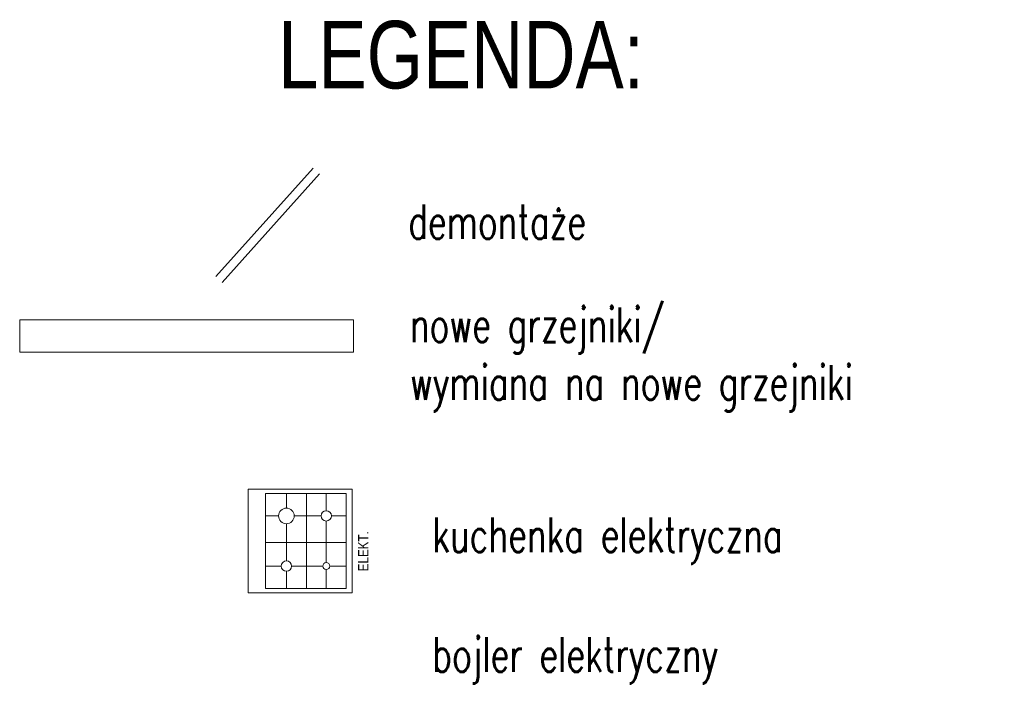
# Model space of a CAD drawing. Header units: millimetres. Extents: x 284606 to 628701, y -213781 to -93475.
# Tile 46 of 102: x 300018 to 300586, y -104202 to -103818. Entities that reach past the tile are written whole.
import ezdxf

# ---------------------------------------------------------------- set-up
doc = ezdxf.new("R2010")
doc.units = ezdxf.units.MM
doc.linetypes.add('HIDDEN', pattern=[9.525, 6.35, -3.175])
doc.layers.get('0').update_dxf_attribs({"lineweight": 0})
for name, color, linetype, lineweight in [('!STR_Elewacje 0.05', 8, 'Continuous', 5), ('!STR_Ocieplenie 0.05', 1, 'Continuous', 5), ('!STR_Przerywana 0.09', 8, 'HIDDEN', 9)]:
    doc.layers.add(name, color=color, linetype=linetype, lineweight=lineweight)
doc.styles.add('1_50', font='txt', dxfattribs={"width": 0.8})
doc.styles.add('EKO CM 1-50', font='calibri.ttf', dxfattribs={"width": 0.8, "height": 12.5})
doc.styles.add('j-romans', font='romans.shx', dxfattribs={"width": 0.7})

# ---------------------------------------------------------------- blocks, each defined once
blk = doc.blocks.new('kuchenka elektr')
at = {"color": 62, "true_color": 0x8cb620}
for p, q in [((30, 0), (-30, 0)), ((-30, 0), (-30, -60)), ((30, -5), (30, 0)), ((30, -60), (30, -5)), ((30, -5), (30, -5)), ((27.5, -10), (-27.5, -10)), ((-27.5, -10), (-27.5, -56.5)), ((-14.5, -10), (-14.5, -19)), ((-0.787, -10), (-0.787, -56.5)), ((14.5, -17.5), (14.5, -10)), ((27.5, -56.5), (27.5, -10)), ((-17.5, -22), (-27.5, -22)), ((10, -22), (-11.5, -22)), ((27.5, -22), (19, -22)), ((-14.5, -25), (-14.5, -43)), ((14.5, -42), (14.5, -26.5)), ((-27.5, -33.5), (27.5, -33.5)), ((-27.5, -45), (-16.5, -45)), ((-12.5, -45), (11.5, -45)), ((17.5, -45), (27.5, -45)), ((-14.5, -47), (-14.5, -56.5)), ((14.5, -56.5), (14.5, -48)), ((-27.5, -56.5), (27.5, -56.5)), ((-30, -60), (30, -60))]:
    blk.add_line(p, q, dxfattribs=at)
for centre, radius in [((-14.5, -22), 3), ((14.5, -22), 4.5), ((-14.5, -45), 2), ((14.5, -45), 3)]:
    blk.add_circle(centre, radius, dxfattribs=at)
at = {"color": 62, "true_color": 0x8cb620, "insert": (-17.476, -69.349), "char_height": 6, "width": 828.95486, "attachment_point": 7, "style": 'EKO CM 1-50'}
blk.add_mtext('{\\fArial|b0|i0|c238|p34;ELEKT.}', dxfattribs=at)

msp = doc.modelspace()

# ---------------------------------------------------------------- linework, layer by layer
at = {"layer": '!STR_Ocieplenie 0.05', "color": 8, "ltscale": 1.5}
for points in [[(300130.88, -103966.72), (300186.97, -103904.1)], [(300134.61, -103970.05), (300190.69, -103907.44)]]:
    msp.add_lwpolyline(points, dxfattribs=at)
at = {"color": 8}
msp.add_lwpolyline([(300210.32, -103991.7), (300210.32, -104010.38), (300017.71, -104010.38), (300017.71, -103991.7)], close=True, dxfattribs=at)

# ---------------------------------------------------------------- block references
at = {"color": 8, "rotation": 90}
msp.add_blockref('kuchenka elektr', (300149.6, -104119.36), dxfattribs=at)

# ---------------------------------------------------------------- texts
at = {"layer": '!STR_Elewacje 0.05', "color": 8, "ltscale": 0.3, "char_height": 20, "attachment_point": 1, "style": 'j-romans'}
for s, insert, width in [('\\A1;demontaże', (300241.93, -103925.03), 532.3953), ('\\A1;nowe grzejniki/ \\Pwymiana na nowe grzejniki', (300242.87, -103984.52), 524.8102), ('\\A1;kuchenka elektryczna', (300255.79, -104105.81), 524.8102), ('\\A1;bojler elektryczny', (300255.79, -104174.92), 524.8102)]:
    msp.add_mtext(s, dxfattribs=dict(at, insert=insert, width=width))
at = {"layer": '!STR_Przerywana 0.09', "color": 8, "ltscale": 0.3, "insert": (300166.88, -103819.12), "char_height": 39, "attachment_point": 1, "style": '1_50'}
msp.add_mtext_dynamic_manual_height_columns('LEGENDA:', width=1526.3155, gutter_width=0, heights=[120.44], dxfattribs=at)

doc.saveas('drawing.dxf')
